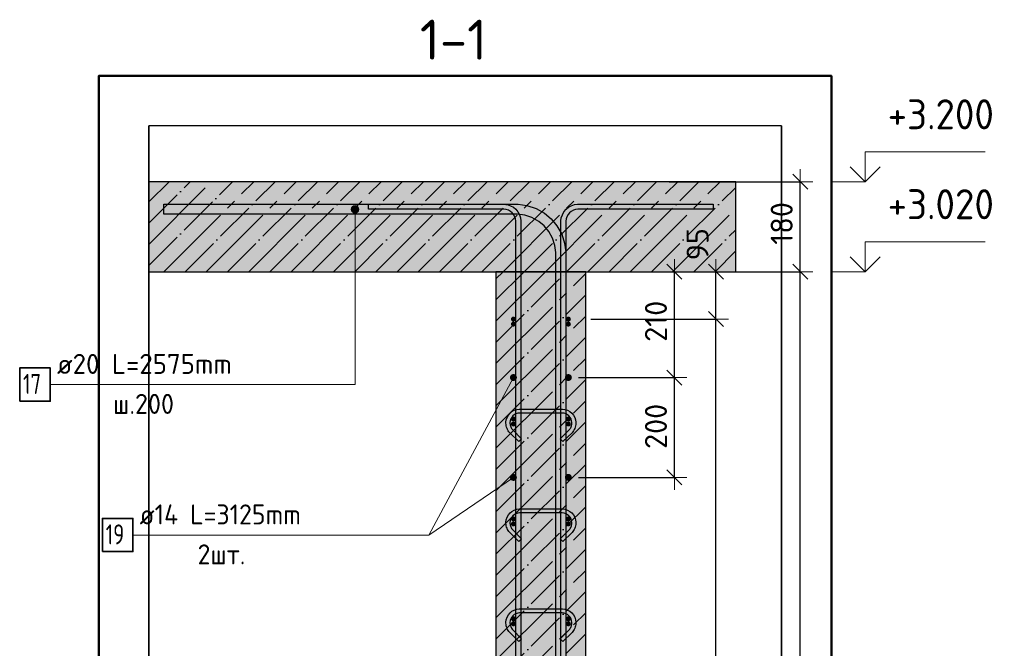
# Model space of a CAD drawing. Header units: millimetres. Extents: x -17997 to 37135, y 45383 to 72408.
# Tile 53 of 67: x 33250 to 35221, y 56557 to 57816. Entities that reach past the tile are written whole.
import ezdxf

# ---------------------------------------------------------------- set-up
doc = ezdxf.new("R2010")
doc.units = ezdxf.units.MM
doc.header["$PDMODE"] = 65
doc.linetypes.add('______11', pattern=[100, 80, -10, 0, -10])
doc.linetypes.add('______5', pattern=[220, 160, -20, 20, -20])
for name, color, linetype, lineweight in [('Standard', 7, 'Continuous', 25), ('Арм.стержн. Арматура края', 96, 'Continuous', 35), ('Арм.стержн. вертикальными 1', 22, 'Continuous', 35), ('Арм.стержн.горизонт. 1', 180, 'Continuous', 35), ('Арм.стержн.горизонт. 2', 202, 'Continuous', 35), ('Высотная отметки_ общее', 7, 'Continuous', 13), ('Размерная линия_ общее', 7, 'Continuous', 13)]:
    doc.layers.add(name, color=color, linetype=linetype, lineweight=lineweight)
doc.layers.add('Арм.стержн. вертикальными 2', color=7, linetype='Continuous', lineweight=35, true_color=0x006e00)
doc.layers.add('Арм.стержн.Стяжки', color=7, linetype='Continuous', lineweight=35, true_color=0x501e0f)
doc.styles.add('ISOCPEUR', font='ISOCPEUR')
doc.dimstyles.new('DIMSTYLE_3', dxfattribs={"dimtxt": 44, "dimasz": 50, "dimexe": 0, "dimexo": 0, "dimgap": 22, "dimtad": 2, "dimdec": 0, "dimrnd": 5, "dimzin": 12, "dimdsep": 46, "dimtxsty": 'ISOCPEUR', "dimblk1": 'ALL_ML_STRICH', "dimblk2": 'ALL_ML_STRICH', "dimsah": 1, "dimcen": 0, "dimclrd": 7, "dimclre": 256, "dimclrt": 7, "dimadec": 0, "dimazin": 0, "dimtfac": 1, "dimtdec": 0, "dimtix": 1, "dimtmove": 2, "dimatfit": 3, "dimfxl": 0, "dimtzin": 0, "dimlwd": 0, "dimlwe": -3, "dimarcsym": 0})

# ---------------------------------------------------------------- blocks, each defined once
blk = doc.blocks.new('ALL_ML_STRICH')
at = {"color": 0, "linetype": 'ByBlock', "lineweight": -2}
for p, q in [((0, -0.5), (0, 0.5)), ((-1, 0), (0.5, 0)), ((-0.3, -0.3), (0.3, 0.3))]:
    blk.add_line(p, q, dxfattribs=at)
blk = doc.blocks.new('*D77')
at = {"layer": 'DEFPOINTS', "color": 7, "linetype": 'Continuous', "lineweight": 13, "transparency": 33554687}
for p in [(34530, 57311.3), (34407.9, 54121.3), (34812, 54121.3)]:
    blk.add_point(p, dxfattribs=at)
at = {"layer": 'Размерная линия_ общее', "color": 253, "linetype": 'Continuous', "lineweight": -2, "true_color": 0xa0a0a0, "transparency": 33554687}
for p, q in [((34550, 57311.3), (34812, 57311.3)), ((34427.9, 54121.3), (34812, 54121.3))]:
    blk.add_line(p, q, dxfattribs=at)
at = {"layer": 'Размерная линия_ общее', "color": 7, "linetype": 'Continuous', "lineweight": -2, "transparency": 33554687}
blk.add_line((34812, 54121.3), (34812, 57311.3), dxfattribs=at)
at = {"layer": 'Размерная линия_ общее', "color": 7, "linetype": 'Continuous', "lineweight": 13, "transparency": 33554687, "xscale": 50, "yscale": 50, "zscale": 50}
for p, rotation in [((34812, 57311.3), 90), ((34812, 54121.3), 270)]:
    blk.add_blockref('ALL_ML_STRICH', p, dxfattribs=dict(at, rotation=rotation))
at = {"layer": 'Размерная линия_ общее', "color": 7, "linetype": 'Continuous', "lineweight": 13, "transparency": 33554687, "insert": (34775, 55722.9), "char_height": 44, "width": 176, "attachment_point": 5, "rotation": 90, "style": 'ISOCPEUR'}
blk.add_mtext('\\A1;{3190}', dxfattribs=at)
blk = doc.blocks.new('*D78')
at = {"layer": 'DEFPOINTS', "color": 7, "linetype": 'Continuous', "lineweight": 13, "transparency": 33554687}
for p in [(34530, 57491.3), (34530, 57311.3), (34812, 57311.3)]:
    blk.add_point(p, dxfattribs=at)
at = {"layer": 'Размерная линия_ общее', "color": 253, "linetype": 'Continuous', "lineweight": -2, "true_color": 0xa0a0a0, "transparency": 33554687}
for p, q in [((34550, 57491.3), (34812, 57491.3)), ((34550, 57311.3), (34812, 57311.3))]:
    blk.add_line(p, q, dxfattribs=at)
at = {"layer": 'Размерная линия_ общее', "color": 7, "linetype": 'Continuous', "lineweight": -2, "transparency": 33554687}
blk.add_line((34812, 57311.3), (34812, 57491.3), dxfattribs=at)
at = {"layer": 'Размерная линия_ общее', "color": 7, "linetype": 'Continuous', "lineweight": 13, "transparency": 33554687, "xscale": 50, "yscale": 50, "zscale": 50}
for p, rotation in [((34812, 57491.3), 90), ((34812, 57311.3), 270)]:
    blk.add_blockref('ALL_ML_STRICH', p, dxfattribs=dict(at, rotation=rotation))
at = {"layer": 'Размерная линия_ общее', "color": 7, "linetype": 'Continuous', "lineweight": 13, "transparency": 33554687, "insert": (34775, 57407.9), "char_height": 44, "width": 132, "attachment_point": 5, "rotation": 90, "style": 'ISOCPEUR'}
blk.add_mtext('\\A1;{180}', dxfattribs=at)
blk = doc.blocks.new('COMPLEX_ELEVATIONDIM_4')
at = {"layer": 'Высотная отметки_ общее', "color": 7, "linetype": 'Continuous', "lineweight": 13, "transparency": 33554687}
for p, q in [((34942, 57491.3), (34942, 57551.3)), ((34942, 57551.3), (35182, 57551.3)), ((34942, 57491.3), (34912, 57521.3)), ((34942, 57491.3), (34972, 57521.3)), ((34942, 57491.3), (34875.8, 57491.3)), ((34942, 57491.3), (34942, 57491.3)), ((34942, 57491.3), (34942, 57491.3)), ((34942, 57491.3), (34942, 57491.3)), ((34942, 57491.3), (34942, 57491.3)), ((34942, 57311.3), (34942, 57371.3)), ((34942, 57371.3), (35182, 57371.3)), ((34942, 57311.3), (34912, 57341.3)), ((34942, 57311.3), (34972, 57341.3)), ((34942, 57311.3), (34875.8, 57311.3)), ((34942, 57311.3), (34942, 57311.3)), ((34942, 57311.3), (34942, 57311.3)), ((34942, 57311.3), (34942, 57311.3)), ((34942, 57311.3), (34942, 57311.3))]:
    blk.add_line(p, q, dxfattribs=at)
at = {"layer": 'Высотная отметки_ общее', "color": 7, "linetype": 'Continuous', "lineweight": 13, "transparency": 33554687, "char_height": 60, "width": 256.287, "attachment_point": 7, "style": 'ISOCPEUR'}
for s, insert in [('\\W0.95;+3.200', (34987, 57596.3)), ('\\W0.95;+3.020', (34987, 57416.3))]:
    blk.add_mtext(s, dxfattribs=dict(at, insert=insert))
blk = doc.blocks.new('*D80')
at = {"layer": 'DEFPOINTS', "color": 7, "linetype": 'Continuous', "lineweight": 13, "transparency": 33554687}
for p in [(34348, 57099.4), (34348, 56899.4), (34560.3, 56899.4)]:
    blk.add_point(p, dxfattribs=at)
at = {"layer": 'Размерная линия_ общее', "color": 253, "linetype": 'Continuous', "lineweight": -2, "true_color": 0xa0a0a0, "transparency": 33554687}
for p, q in [((34368, 57099.4), (34560.3, 57099.4)), ((34368, 56899.4), (34560.3, 56899.4))]:
    blk.add_line(p, q, dxfattribs=at)
at = {"layer": 'Размерная линия_ общее', "color": 7, "linetype": 'Continuous', "lineweight": -2, "transparency": 33554687}
blk.add_line((34560.3, 56899.4), (34560.3, 57099.4), dxfattribs=at)
at = {"layer": 'Размерная линия_ общее', "color": 7, "linetype": 'Continuous', "lineweight": 13, "transparency": 33554687, "xscale": 50, "yscale": 50, "zscale": 50}
for p, rotation in [((34560.3, 57099.4), 90), ((34560.3, 56899.4), 270)]:
    blk.add_blockref('ALL_ML_STRICH', p, dxfattribs=dict(at, rotation=rotation))
at = {"layer": 'Размерная линия_ общее', "color": 7, "linetype": 'Continuous', "lineweight": 13, "transparency": 33554687, "insert": (34523.3, 57001.6), "char_height": 44, "width": 132, "attachment_point": 5, "rotation": 90, "style": 'ISOCPEUR'}
blk.add_mtext('\\A1;{200}', dxfattribs=at)
blk = doc.blocks.new('*D81')
at = {"layer": 'DEFPOINTS', "color": 7, "linetype": 'Continuous', "lineweight": 13, "transparency": 33554687}
for p in [(34383, 57311.3), (34348, 57099.4), (34560.3, 57099.4)]:
    blk.add_point(p, dxfattribs=at)
at = {"layer": 'Размерная линия_ общее', "color": 253, "linetype": 'Continuous', "lineweight": -2, "true_color": 0xa0a0a0, "transparency": 33554687}
for p, q in [((34403, 57311.3), (34560.3, 57311.3)), ((34368, 57099.4), (34560.3, 57099.4))]:
    blk.add_line(p, q, dxfattribs=at)
at = {"layer": 'Размерная линия_ общее', "color": 7, "linetype": 'Continuous', "lineweight": -2, "transparency": 33554687}
blk.add_line((34560.3, 57099.4), (34560.3, 57311.3), dxfattribs=at)
at = {"layer": 'Размерная линия_ общее', "color": 7, "linetype": 'Continuous', "lineweight": 13, "transparency": 33554687, "xscale": 50, "yscale": 50, "zscale": 50}
for p, rotation in [((34560.3, 57311.3), 90), ((34560.3, 57099.4), 270)]:
    blk.add_blockref('ALL_ML_STRICH', p, dxfattribs=dict(at, rotation=rotation))
at = {"layer": 'Размерная линия_ общее', "color": 7, "linetype": 'Continuous', "lineweight": 13, "transparency": 33554687, "insert": (34523.3, 57212), "char_height": 44, "width": 132, "attachment_point": 5, "rotation": 90, "style": 'ISOCPEUR'}
blk.add_mtext('\\A1;{210}', dxfattribs=at)
blk = doc.blocks.new('*D116')
at = {"layer": 'DEFPOINTS', "color": 7, "linetype": 'Continuous', "lineweight": 13, "transparency": 33554687}
for p in [(34372.9, 57216.3), (34372.9, 54216.3), (34643.3, 54216.3)]:
    blk.add_point(p, dxfattribs=at)
at = {"layer": 'Размерная линия_ общее', "color": 253, "linetype": 'Continuous', "lineweight": -2, "true_color": 0xa0a0a0, "transparency": 33554687}
for p, q in [((34392.9, 57216.3), (34643.3, 57216.3)), ((34392.9, 54216.3), (34643.3, 54216.3))]:
    blk.add_line(p, q, dxfattribs=at)
at = {"layer": 'Размерная линия_ общее', "color": 7, "linetype": 'Continuous', "lineweight": -2, "transparency": 33554687}
blk.add_line((34643.3, 54216.3), (34643.3, 57216.3), dxfattribs=at)
at = {"layer": 'Размерная линия_ общее', "color": 7, "linetype": 'Continuous', "lineweight": 13, "transparency": 33554687, "xscale": 50, "yscale": 50, "zscale": 50}
for p, rotation in [((34643.3, 57216.3), 90), ((34643.3, 54216.3), 270)]:
    blk.add_blockref('ALL_ML_STRICH', p, dxfattribs=dict(at, rotation=rotation))
at = {"layer": 'Размерная линия_ общее', "color": 7, "linetype": 'Continuous', "lineweight": 13, "transparency": 33554687, "insert": (34584.3, 55568.3), "char_height": 44, "width": 2.2, "attachment_point": 1, "rotation": 90, "line_spacing_factor": 0.60241, "style": 'ISOCPEUR'}
blk.add_mtext('\\W0.91;15х200=3000', dxfattribs=at)
blk = doc.blocks.new('*D117')
at = {"layer": 'DEFPOINTS', "color": 7, "linetype": 'Continuous', "lineweight": 13, "transparency": 33554687}
for p in [(34407.9, 57311.3), (34372.9, 57216.3), (34643.3, 57216.3)]:
    blk.add_point(p, dxfattribs=at)
at = {"layer": 'Размерная линия_ общее', "color": 253, "linetype": 'Continuous', "lineweight": -2, "true_color": 0xa0a0a0, "transparency": 33554687}
for p, q in [((34427.9, 57311.3), (34643.3, 57311.3)), ((34392.9, 57216.3), (34643.3, 57216.3))]:
    blk.add_line(p, q, dxfattribs=at)
at = {"layer": 'Размерная линия_ общее', "color": 7, "linetype": 'Continuous', "lineweight": -2, "transparency": 33554687}
blk.add_line((34643.3, 57216.3), (34643.3, 57311.3), dxfattribs=at)
at = {"layer": 'Размерная линия_ общее', "color": 7, "linetype": 'Continuous', "lineweight": 13, "transparency": 33554687, "xscale": 50, "yscale": 50, "zscale": 50}
for p, rotation in [((34643.3, 57311.3), 90), ((34643.3, 57216.3), 270)]:
    blk.add_blockref('ALL_ML_STRICH', p, dxfattribs=dict(at, rotation=rotation))
at = {"layer": 'Размерная линия_ общее', "color": 7, "linetype": 'Continuous', "lineweight": 13, "transparency": 33554687, "insert": (34606.6, 57366.3), "char_height": 44, "width": 88, "attachment_point": 5, "rotation": 90, "style": 'ISOCPEUR'}
blk.add_mtext('\\A1;{95}', dxfattribs=at)

msp = doc.modelspace()

# ---------------------------------------------------------------- hatches: boundary and pattern name
at = {"linetype": 'Continuous', "lineweight": -3, "transparency": 33554687}
msp.add_hatch(color=7, dxfattribs=at).paths.add_polyline_path([(34683, 57311.3), (34683, 57491.3), (33508.2, 57491.3), (33508.2, 57311.3)])
at = {"layer": 'Standard', "linetype": 'Continuous', "lineweight": -3, "transparency": 33554687}
msp.add_hatch(color=7, dxfattribs=at).paths.add_polyline_path([(34383, 57311.3), (34203, 57311.3), (34203, 54121.3), (34383, 54121.3)])
at = {"layer": 'Арм.стержн. Арматура края', "linetype": 'Continuous', "lineweight": 50, "transparency": 33554687}
for points in [[(34243, 57206.3), (34242.6, 57208.3), (34241.6, 57209.9), (34239.9, 57211), (34238, 57211.3), (34236.1, 57211), (34234.5, 57209.9), (34233.4, 57208.3), (34233, 57206.3), (34233.4, 57204.4), (34234.5, 57202.8), (34236.1, 57201.7), (34238, 57201.3), (34239.9, 57201.7), (34241.6, 57202.8), (34242.6, 57204.4)], [(34353, 57206.3), (34352.6, 57208.3), (34351.6, 57209.9), (34349.9, 57211), (34348, 57211.3), (34346.1, 57211), (34344.5, 57209.9), (34343.4, 57208.3), (34343, 57206.3), (34343.4, 57204.4), (34344.5, 57202.8), (34346.1, 57201.7), (34348, 57201.3), (34349.9, 57201.7), (34351.6, 57202.8), (34352.6, 57204.4)], [(34243, 57006.3), (34242.6, 57008.3), (34241.6, 57009.9), (34239.9, 57011), (34238, 57011.3), (34236.1, 57011), (34234.5, 57009.9), (34233.4, 57008.3), (34233, 57006.3), (34233.4, 57004.4), (34234.5, 57002.8), (34236.1, 57001.7), (34238, 57001.3), (34239.9, 57001.7), (34241.6, 57002.8), (34242.6, 57004.4)], [(34353, 57006.3), (34352.6, 57008.3), (34351.6, 57009.9), (34349.9, 57011), (34348, 57011.3), (34346.1, 57011), (34344.5, 57009.9), (34343.4, 57008.3), (34343, 57006.3), (34343.4, 57004.4), (34344.5, 57002.8), (34346.1, 57001.7), (34348, 57001.3), (34349.9, 57001.7), (34351.6, 57002.8), (34352.6, 57004.4)], [(34243, 56806.3), (34242.6, 56808.3), (34241.6, 56809.9), (34239.9, 56811), (34238, 56811.3), (34236.1, 56811), (34234.5, 56809.9), (34233.4, 56808.3), (34233, 56806.3), (34233.4, 56804.4), (34234.5, 56802.8), (34236.1, 56801.7), (34238, 56801.3), (34239.9, 56801.7), (34241.6, 56802.8), (34242.6, 56804.4)], [(34353, 56806.3), (34352.6, 56808.3), (34351.6, 56809.9), (34349.9, 56811), (34348, 56811.3), (34346.1, 56811), (34344.5, 56809.9), (34343.4, 56808.3), (34343, 56806.3), (34343.4, 56804.4), (34344.5, 56802.8), (34346.1, 56801.7), (34348, 56801.3), (34349.9, 56801.7), (34351.6, 56802.8), (34352.6, 56804.4)], [(34243, 56606.3), (34242.6, 56608.3), (34241.6, 56609.9), (34239.9, 56611), (34238, 56611.3), (34236.1, 56611), (34234.5, 56609.9), (34233.4, 56608.3), (34233, 56606.3), (34233.4, 56604.4), (34234.5, 56602.8), (34236.1, 56601.7), (34238, 56601.3), (34239.9, 56601.7), (34241.6, 56602.8), (34242.6, 56604.4)], [(34353, 56606.3), (34352.6, 56608.3), (34351.6, 56609.9), (34349.9, 56611), (34348, 56611.3), (34346.1, 56611), (34344.5, 56609.9), (34343.4, 56608.3), (34343, 56606.3), (34343.4, 56604.4), (34344.5, 56602.8), (34346.1, 56601.7), (34348, 56601.3), (34349.9, 56601.7), (34351.6, 56602.8), (34352.6, 56604.4)]]:
    msp.add_hatch(color=4, dxfattribs=at).paths.add_polyline_path(points)
at = {"layer": 'Арм.стержн. вертикальными 2', "linetype": 'Continuous', "lineweight": 13, "transparency": 33554687}
for points in [[(33913.6, 57436.3), (33928.6, 57436.3), (33927.6, 57440.1)], [(33913.6, 57436.3), (33927.6, 57440.1), (33914.7, 57440.1)], [(33914.7, 57432.6), (33928.6, 57436.3), (33913.6, 57436.3)], [(33914.7, 57440.1), (33927.6, 57440.1), (33924.9, 57442.8)], [(33914.7, 57440.1), (33924.9, 57442.8), (33917.4, 57442.8)], [(33914.7, 57432.6), (33927.6, 57432.6), (33928.6, 57436.3)], [(33917.4, 57429.9), (33927.6, 57432.6), (33914.7, 57432.6)], [(33917.4, 57442.8), (33924.9, 57442.8), (33921.1, 57443.8)], [(33917.4, 57429.9), (33924.9, 57429.9), (33927.6, 57432.6)], [(33924.9, 57429.9), (33917.4, 57429.9), (33921.1, 57428.8)]]:
    msp.add_hatch(color=7, dxfattribs=at).paths.add_polyline_path(points)
at = {"layer": 'Арм.стержн.горизонт. 1', "linetype": 'Continuous', "lineweight": 50, "transparency": 33554687}
for points in [[(34243, 57216.3), (34242.6, 57218.3), (34241.6, 57219.9), (34239.9, 57221), (34238, 57221.3), (34236.1, 57221), (34234.5, 57219.9), (34233.4, 57218.3), (34233, 57216.3), (34233.4, 57214.4), (34234.5, 57212.8), (34236.1, 57211.7), (34238, 57211.3), (34239.9, 57211.7), (34241.6, 57212.8), (34242.6, 57214.4)], [(34353, 57216.3), (34352.6, 57218.3), (34351.6, 57219.9), (34349.9, 57221), (34348, 57221.3), (34346.1, 57221), (34344.5, 57219.9), (34343.4, 57218.3), (34343, 57216.3), (34343.4, 57214.4), (34344.5, 57212.8), (34346.1, 57211.7), (34348, 57211.3), (34349.9, 57211.7), (34351.6, 57212.8), (34352.6, 57214.4)], [(34243, 57016.3), (34242.6, 57018.3), (34241.6, 57019.9), (34239.9, 57021), (34238, 57021.3), (34236.1, 57021), (34234.5, 57019.9), (34233.4, 57018.3), (34233, 57016.3), (34233.4, 57014.4), (34234.5, 57012.8), (34236.1, 57011.7), (34238, 57011.3), (34239.9, 57011.7), (34241.6, 57012.8), (34242.6, 57014.4)], [(34353, 57016.3), (34352.6, 57018.3), (34351.6, 57019.9), (34349.9, 57021), (34348, 57021.3), (34346.1, 57021), (34344.5, 57019.9), (34343.4, 57018.3), (34343, 57016.3), (34343.4, 57014.4), (34344.5, 57012.8), (34346.1, 57011.7), (34348, 57011.3), (34349.9, 57011.7), (34351.6, 57012.8), (34352.6, 57014.4)], [(34243, 56816.3), (34242.6, 56818.3), (34241.6, 56819.9), (34239.9, 56821), (34238, 56821.3), (34236.1, 56821), (34234.5, 56819.9), (34233.4, 56818.3), (34233, 56816.3), (34233.4, 56814.4), (34234.5, 56812.8), (34236.1, 56811.7), (34238, 56811.3), (34239.9, 56811.7), (34241.6, 56812.8), (34242.6, 56814.4)], [(34353, 56816.3), (34352.6, 56818.3), (34351.6, 56819.9), (34349.9, 56821), (34348, 56821.3), (34346.1, 56821), (34344.5, 56819.9), (34343.4, 56818.3), (34343, 56816.3), (34343.4, 56814.4), (34344.5, 56812.8), (34346.1, 56811.7), (34348, 56811.3), (34349.9, 56811.7), (34351.6, 56812.8), (34352.6, 56814.4)], [(34243, 56616.3), (34242.6, 56618.3), (34241.6, 56619.9), (34239.9, 56621), (34238, 56621.3), (34236.1, 56621), (34234.5, 56619.9), (34233.4, 56618.3), (34233, 56616.3), (34233.4, 56614.4), (34234.5, 56612.8), (34236.1, 56611.7), (34238, 56611.3), (34239.9, 56611.7), (34241.6, 56612.8), (34242.6, 56614.4)], [(34353, 56616.3), (34352.6, 56618.3), (34351.6, 56619.9), (34349.9, 56621), (34348, 56621.3), (34346.1, 56621), (34344.5, 56619.9), (34343.4, 56618.3), (34343, 56616.3), (34343.4, 56614.4), (34344.5, 56612.8), (34346.1, 56611.7), (34348, 56611.3), (34349.9, 56611.7), (34351.6, 56612.8), (34352.6, 56614.4)]]:
    msp.add_hatch(color=4, dxfattribs=at).paths.add_polyline_path(points)
at = {"layer": 'Арм.стержн.горизонт. 2', "linetype": 'Continuous', "lineweight": 50, "transparency": 33554687}
for points in [[(34245, 57099.4), (34244.5, 57102.1), (34243, 57104.4), (34240.7, 57105.9), (34238, 57106.4), (34235.3, 57105.9), (34233.1, 57104.4), (34231.6, 57102.1), (34231, 57099.4), (34231.6, 57096.7), (34233.1, 57094.5), (34235.3, 57092.9), (34238, 57092.4), (34240.7, 57092.9), (34243, 57094.5), (34244.5, 57096.7)], [(34355, 57099.4), (34354.5, 57102.1), (34353, 57104.4), (34350.7, 57105.9), (34348, 57106.4), (34345.3, 57105.9), (34343.1, 57104.4), (34341.6, 57102.1), (34341, 57099.4), (34341.6, 57096.7), (34343.1, 57094.5), (34345.3, 57092.9), (34348, 57092.4), (34350.7, 57092.9), (34353, 57094.5), (34354.5, 57096.7)], [(34245, 56899.4), (34244.5, 56902.1), (34243, 56904.4), (34240.7, 56905.9), (34238, 56906.4), (34235.3, 56905.9), (34233.1, 56904.4), (34231.6, 56902.1), (34231, 56899.4), (34231.6, 56896.7), (34233.1, 56894.5), (34235.3, 56892.9), (34238, 56892.4), (34240.7, 56892.9), (34243, 56894.5), (34244.5, 56896.7)], [(34355, 56899.4), (34354.5, 56902.1), (34353, 56904.4), (34350.7, 56905.9), (34348, 56906.4), (34345.3, 56905.9), (34343.1, 56904.4), (34341.6, 56902.1), (34341, 56899.4), (34341.6, 56896.7), (34343.1, 56894.5), (34345.3, 56892.9), (34348, 56892.4), (34350.7, 56892.9), (34353, 56894.5), (34354.5, 56896.7)]]:
    msp.add_hatch(color=7, dxfattribs=at).paths.add_polyline_path(points)

# ---------------------------------------------------------------- linework, layer by layer
at = {"color": 7, "linetype": 'Continuous', "lineweight": 25, "transparency": 33554687}
for p, q in [((33508.2, 57261.3), (33508.2, 57541.3)), ((34683, 57491.3), (33508.2, 57491.3)), ((34683, 57311.3), (34683, 57491.3)), ((33508.2, 57311.3), (34203, 57311.3)), ((34203, 57311.3), (34383, 57311.3)), ((34383, 57311.3), (34683, 57311.3))]:
    msp.add_line(p, q, dxfattribs=at)
at = {"color": 7, "linetype": '______11', "lineweight": -3, "transparency": 33554687}
for p, q in [((33508.2, 57408.4), (33591.2, 57491.3)), ((33508.2, 57323.5), (33676, 57491.3)), ((33580.9, 57311.3), (33760.9, 57491.3)), ((33665.8, 57311.3), (33845.8, 57491.3)), ((33750.6, 57311.3), (33930.6, 57491.3)), ((33835.5, 57311.3), (34015.5, 57491.3)), ((33920.3, 57311.3), (34100.3, 57491.3)), ((34005.2, 57311.3), (34185.2, 57491.3)), ((34090, 57311.3), (34270, 57491.3)), ((34174.9, 57311.3), (34354.9, 57491.3)), ((34259.7, 57311.3), (34439.7, 57491.3)), ((34344.6, 57311.3), (34524.6, 57491.3)), ((34429.4, 57311.3), (34609.4, 57491.3)), ((34514.3, 57311.3), (34683, 57480.1)), ((34599.1, 57311.3), (34683, 57395.2))]:
    msp.add_line(p, q, dxfattribs=at)
at = {"color": 7, "linetype": '______5', "lineweight": -3, "transparency": 33554687}
for p, q in [((33508.2, 57450.8), (33548.8, 57491.3)), ((33508.2, 57366), (33633.6, 57491.3)), ((33538.5, 57311.3), (33718.5, 57491.3)), ((33623.3, 57311.3), (33803.3, 57491.3)), ((33708.2, 57311.3), (33888.2, 57491.3)), ((33793, 57311.3), (33973, 57491.3)), ((33877.9, 57311.3), (34057.9, 57491.3)), ((33962.7, 57311.3), (34142.7, 57491.3)), ((34047.6, 57311.3), (34227.6, 57491.3)), ((34132.4, 57311.3), (34312.4, 57491.3)), ((34217.3, 57311.3), (34397.3, 57491.3)), ((34302.1, 57311.3), (34482.1, 57491.3)), ((34387, 57311.3), (34567, 57491.3)), ((34471.9, 57311.3), (34651.9, 57491.3)), ((34556.7, 57311.3), (34683, 57437.7)), ((34641.6, 57311.3), (34683, 57352.8))]:
    msp.add_line(p, q, dxfattribs=at)
at = {"layer": 'Standard', "color": 52, "linetype": 'Continuous', "lineweight": -3, "transparency": 33554687}
for p, q in [((34774.5, 57603.2), (33508.2, 57603.2)), ((34774.5, 57603.2), (33508.2, 57603.2)), ((33508.2, 57603.2), (33508.2, 53913.2)), ((33508.2, 53913.2), (33508.2, 57603.2)), ((34774.5, 57603.2), (34774.5, 53913.2)), ((34774.5, 53913.2), (34774.5, 57603.2))]:
    msp.add_line(p, q, dxfattribs=at)
at = {"layer": 'Standard', "color": 7, "linetype": '______11', "lineweight": -3, "transparency": 33554687}
for p, q in [((34203, 57169.8), (34344.6, 57311.3)), ((34203, 57254.6), (34259.7, 57311.3)), ((34203, 57084.9), (34383, 57264.9)), ((34203, 57000.1), (34383, 57180.1)), ((34203, 56915.2), (34383, 57095.2)), ((34203, 56830.4), (34383, 57010.4)), ((34203, 56745.5), (34383, 56925.5)), ((34203, 56660.7), (34383, 56840.7)), ((34203, 56575.8), (34383, 56755.8)), ((34203, 56491), (34383, 56671)), ((34203, 56406.1), (34383, 56586.1))]:
    msp.add_line(p, q, dxfattribs=at)
at = {"layer": 'Standard', "color": 7, "linetype": '______5', "lineweight": -3, "transparency": 33554687}
for p, q in [((34203, 57212.2), (34302.1, 57311.3)), ((34203, 57297.1), (34217.3, 57311.3)), ((34203, 57127.4), (34383, 57307.4)), ((34203, 57042.5), (34383, 57222.5)), ((34203, 56957.7), (34383, 57137.7)), ((34203, 56872.8), (34383, 57052.8)), ((34203, 56787.9), (34383, 56967.9)), ((34203, 56703.1), (34383, 56883.1)), ((34203, 56618.2), (34383, 56798.2)), ((34203, 56533.4), (34383, 56713.4)), ((34203, 56448.5), (34383, 56628.5))]:
    msp.add_line(p, q, dxfattribs=at)
at = {"layer": 'Standard', "color": 7, "linetype": 'Continuous', "lineweight": 25, "transparency": 33554687}
for p, q in [((34383, 57311.3), (34203, 57311.3)), ((34203, 57311.3), (34203, 54121.3)), ((34383, 54121.3), (34383, 57311.3))]:
    msp.add_line(p, q, dxfattribs=at)
at = {"layer": 'Standard', "color": 7, "linetype": 'Continuous', "lineweight": 13, "transparency": 33554687}
msp.add_line((34238, 57099.4), (34068.6, 56784.1), dxfattribs=at)
at = {"layer": 'Standard', "color": 7, "linetype": 'Continuous', "lineweight": 50, "transparency": 33554687}
msp.add_lwpolyline([(33408.2, 53813.2), (34874.5, 53813.2), (34874.5, 57703.2), (33408.2, 57703.2), (33408.2, 53813.2)], dxfattribs=at)
at = {"layer": 'Арм.стержн. вертикальными 1', "color": 4, "linetype": 'Continuous', "lineweight": 25, "transparency": 33554687}
for points in [[(34243, 54121.3), (34243, 57412.3), (34242.4, 57416.8), (34240.9, 57421.4), (34238.5, 57425.6), (34235.7, 57429), (34232.3, 57431.9), (34228.1, 57434.2), (34223.5, 57435.7), (34219, 57436.3), (33948, 57436.3), (33948, 57446.3), (34219.7, 57446.3), (34225.8, 57445.5), (34232.1, 57443.4), (34238, 57440.1), (34242.8, 57436.1), (34246.8, 57431.3), (34250.1, 57425.4), (34252.2, 57419.1), (34253, 57413), (34253, 54121.3), (34243, 54121.3)], [(34243, 54121.3), (34243, 57412.3), (34242.4, 57416.8), (34240.9, 57421.4), (34238.5, 57425.6), (34235.7, 57429), (34232.3, 57431.9), (34228.1, 57434.2), (34223.5, 57435.7), (34219, 57436.3), (33948, 57436.3), (33948, 57446.3), (34219.7, 57446.3), (34225.8, 57445.5), (34232.1, 57443.4), (34238, 57440.1), (34242.8, 57436.1), (34246.8, 57431.3), (34250.1, 57425.4), (34252.2, 57419.1), (34253, 57413), (34253, 54121.3), (34243, 54121.3)], [(34333, 54121.3), (34333, 57413), (34333.9, 57419.1), (34336, 57425.4), (34339.2, 57431.3), (34343.3, 57436.1), (34348.1, 57440.1), (34353.9, 57443.4), (34360.3, 57445.5), (34366.4, 57446.3), (34638, 57446.3), (34638, 57436.3), (34367.1, 57436.3), (34362.5, 57435.7), (34358, 57434.2), (34353.8, 57431.9), (34350.4, 57429), (34347.5, 57425.6), (34345.2, 57421.4), (34343.7, 57416.8), (34343, 57412.3), (34343, 54121.3), (34333, 54121.3)], [(34333, 54121.3), (34333, 57413), (34333.9, 57419.1), (34336, 57425.4), (34339.2, 57431.3), (34343.3, 57436.1), (34348.1, 57440.1), (34353.9, 57443.4), (34360.3, 57445.5), (34366.4, 57446.3), (34638, 57446.3), (34638, 57436.3), (34367.1, 57436.3), (34362.5, 57435.7), (34358, 57434.2), (34353.8, 57431.9), (34350.4, 57429), (34347.5, 57425.6), (34345.2, 57421.4), (34343.7, 57416.8), (34343, 57412.3), (34343, 54121.3), (34333, 54121.3)]]:
    msp.add_lwpolyline(points, dxfattribs=at)
at = {"layer": 'Арм.стержн. вертикальными 2', "color": 7, "linetype": 'Continuous', "lineweight": 13, "transparency": 33554687}
for p, q in [((33913.6, 57436.3), (33913.6, 57436.3)), ((33921.1, 57443.8), (33921.1, 57443.8)), ((33921.1, 57085.3), (33921.1, 57436.3)), ((33921.1, 57428.8), (33921.1, 57428.8)), ((33928.6, 57436.3), (33928.6, 57436.3)), ((33311.1, 57085.3), (33921.1, 57085.3))]:
    msp.add_line(p, q, dxfattribs=at)
at = {"layer": 'Арм.стержн. вертикальными 2', "color": 7, "linetype": 'Continuous', "lineweight": 25, "transparency": 33554687}
msp.add_lwpolyline([(34323, 55636.3), (34323, 57349.6), (34321, 57363.9), (34316.2, 57378.5), (34308.7, 57392), (34299.6, 57402.9), (34288.6, 57412), (34275.2, 57419.5), (34260.6, 57424.3), (34246.3, 57426.3), (33538, 57426.3), (33538, 57446.3), (34247.6, 57446.3), (34265.2, 57443.9), (34283.3, 57437.9), (34300, 57428.6), (34313.8, 57417.1), (34325.2, 57403.3), (34334.6, 57386.6), (34340.6, 57368.5), (34343, 57351), (34343, 55636.3), (34323, 55636.3)], dxfattribs=at)
msp.add_lwpolyline([(34323, 55636.3), (34323, 57349.6), (34321, 57363.9), (34316.2, 57378.5), (34308.7, 57392), (34299.6, 57402.9), (34288.6, 57412), (34275.2, 57419.5), (34260.6, 57424.3), (34246.3, 57426.3), (33538, 57426.3), (33538, 57446.3), (34247.6, 57446.3), (34265.2, 57443.9), (34283.3, 57437.9), (34300, 57428.6), (34313.8, 57417.1), (34325.2, 57403.3), (34334.6, 57386.6), (34340.6, 57368.5), (34343, 57351), (34343, 55636.3), (34323, 55636.3)], dxfattribs=at)
at = {"layer": 'Арм.стержн. вертикальными 2', "color": 7, "linetype": 'Continuous', "lineweight": 35, "transparency": 33554687}
msp.add_lwpolyline([(33249.8, 57052), (33311.1, 57052), (33311.1, 57118.6), (33249.8, 57118.6), (33249.8, 57052)], dxfattribs=at)
at = {"layer": 'Арм.стержн. вертикальными 2', "color": 7, "linetype": 'Continuous', "lineweight": 13, "transparency": 33554687}
msp.add_circle((33921.1, 57436.3), 7.5, dxfattribs=at)
at = {"layer": 'Арм.стержн.горизонт. 1', "color": 52, "linetype": 'Continuous', "lineweight": 25, "transparency": 33554687}
for p, q in [((34203, 57311.3), (34203, 57311.3)), ((34383, 57311.3), (34383, 57311.3))]:
    msp.add_line(p, q, dxfattribs=at)
at = {"layer": 'Арм.стержн.горизонт. 2', "color": 7, "linetype": 'Continuous', "lineweight": 13, "transparency": 33554687}
for p, q in [((34068.6, 56784.1), (34238, 56899.4)), ((33476.6, 56784.1), (34068.6, 56784.1))]:
    msp.add_line(p, q, dxfattribs=at)
at = {"layer": 'Арм.стержн.горизонт. 2', "color": 7, "linetype": 'Continuous', "lineweight": 35, "transparency": 33554687}
msp.add_lwpolyline([(33415.3, 56750.8), (33476.6, 56750.8), (33476.6, 56817.4), (33415.3, 56817.4), (33415.3, 56750.8)], dxfattribs=at)
at = {"layer": 'Арм.стержн.Стяжки', "color": 40, "linetype": 'Continuous', "lineweight": 25, "transparency": 33554687}
for points in [[(34248.8, 56971), (34230.8, 56989), (34229.1, 56990.9), (34227.6, 56993), (34226.2, 56995.3), (34225.2, 56997.6), (34224.3, 57000.1), (34223.6, 57002.6), (34223.2, 57005.2), (34223, 57007.7), (34223, 57009.7), (34223.7, 57014.5), (34225.4, 57019.6), (34228, 57024.3), (34231.2, 57028.2), (34235.1, 57031.4), (34239.7, 57034), (34244.8, 57035.7), (34249.7, 57036.3), (34336.3, 57036.3), (34341.2, 57035.7), (34346.3, 57034), (34351, 57031.4), (34354.8, 57028.2), (34358.1, 57024.3), (34360.7, 57019.6), (34362.3, 57014.5), (34363, 57009.7), (34363, 57007.7), (34362.8, 57005.2), (34362.4, 57002.6), (34361.8, 57000.1), (34360.9, 56997.6), (34359.8, 56995.3), (34358.5, 56993), (34357, 56990.9), (34355.3, 56989), (34337.2, 56971), (34331.6, 56976.6), (34349.4, 56994.5), (34350.7, 56995.9), (34351.8, 56997.4), (34352.7, 56999), (34353.5, 57000.7), (34354.1, 57002.4), (34354.6, 57004.2), (34354.9, 57006.1), (34355, 57008), (34355, 57009.1), (34354.5, 57012.7), (34353.3, 57016.4), (34351.4, 57019.7), (34349.2, 57022.5), (34346.4, 57024.8), (34343.1, 57026.6), (34339.4, 57027.8), (34335.8, 57028.3), (34250.3, 57028.3), (34246.6, 57027.8), (34243, 57026.6), (34239.6, 57024.8), (34236.9, 57022.5), (34234.6, 57019.7), (34232.7, 57016.4), (34231.5, 57012.7), (34231, 57009.1), (34231, 57008), (34231.2, 57006.1), (34231.5, 57004.2), (34231.9, 57002.4), (34232.6, 57000.7), (34233.3, 56999), (34234.3, 56997.4), (34235.4, 56995.9), (34236.6, 56994.5), (34254.5, 56976.6), (34248.8, 56971)], [(34248.8, 56771), (34230.8, 56789), (34229.1, 56790.9), (34227.6, 56793), (34226.2, 56795.3), (34225.2, 56797.6), (34224.3, 56800.1), (34223.6, 56802.6), (34223.2, 56805.2), (34223, 56807.7), (34223, 56809.7), (34223.7, 56814.5), (34225.4, 56819.6), (34228, 56824.3), (34231.2, 56828.2), (34235.1, 56831.4), (34239.7, 56834), (34244.8, 56835.7), (34249.7, 56836.3), (34336.3, 56836.3), (34341.2, 56835.7), (34346.3, 56834), (34351, 56831.4), (34354.8, 56828.2), (34358.1, 56824.3), (34360.7, 56819.6), (34362.3, 56814.5), (34363, 56809.7), (34363, 56807.7), (34362.8, 56805.2), (34362.4, 56802.6), (34361.8, 56800.1), (34360.9, 56797.6), (34359.8, 56795.3), (34358.5, 56793), (34357, 56790.9), (34355.3, 56789), (34337.2, 56771), (34331.6, 56776.6), (34349.4, 56794.5), (34350.7, 56795.9), (34351.8, 56797.4), (34352.7, 56799), (34353.5, 56800.7), (34354.1, 56802.4), (34354.6, 56804.2), (34354.9, 56806.1), (34355, 56808), (34355, 56809.1), (34354.5, 56812.7), (34353.3, 56816.4), (34351.4, 56819.7), (34349.2, 56822.5), (34346.4, 56824.8), (34343.1, 56826.6), (34339.4, 56827.8), (34335.8, 56828.3), (34250.3, 56828.3), (34246.6, 56827.8), (34243, 56826.6), (34239.6, 56824.8), (34236.9, 56822.5), (34234.6, 56819.7), (34232.7, 56816.4), (34231.5, 56812.7), (34231, 56809.1), (34231, 56808), (34231.2, 56806.1), (34231.5, 56804.2), (34231.9, 56802.4), (34232.6, 56800.7), (34233.3, 56799), (34234.3, 56797.4), (34235.4, 56795.9), (34236.6, 56794.5), (34254.5, 56776.6), (34248.8, 56771)], [(34248.8, 56571), (34230.8, 56589), (34229.1, 56590.9), (34227.6, 56593), (34226.2, 56595.3), (34225.2, 56597.6), (34224.3, 56600.1), (34223.6, 56602.6), (34223.2, 56605.2), (34223, 56607.7), (34223, 56609.7), (34223.7, 56614.5), (34225.4, 56619.6), (34228, 56624.3), (34231.2, 56628.2), (34235.1, 56631.4), (34239.7, 56634), (34244.8, 56635.7), (34249.7, 56636.3), (34336.3, 56636.3), (34341.2, 56635.7), (34346.3, 56634), (34351, 56631.4), (34354.8, 56628.2), (34358.1, 56624.3), (34360.7, 56619.6), (34362.3, 56614.5), (34363, 56609.7), (34363, 56607.7), (34362.8, 56605.2), (34362.4, 56602.6), (34361.8, 56600.1), (34360.9, 56597.6), (34359.8, 56595.3), (34358.5, 56593), (34357, 56590.9), (34355.3, 56589), (34337.2, 56571), (34331.6, 56576.6), (34349.4, 56594.5), (34350.7, 56595.9), (34351.8, 56597.4), (34352.7, 56599), (34353.5, 56600.7), (34354.1, 56602.4), (34354.6, 56604.2), (34354.9, 56606.1), (34355, 56608), (34355, 56609.1), (34354.5, 56612.7), (34353.3, 56616.4), (34351.4, 56619.7), (34349.2, 56622.5), (34346.4, 56624.8), (34343.1, 56626.6), (34339.4, 56627.8), (34335.8, 56628.3), (34250.3, 56628.3), (34246.6, 56627.8), (34243, 56626.6), (34239.6, 56624.8), (34236.9, 56622.5), (34234.6, 56619.7), (34232.7, 56616.4), (34231.5, 56612.7), (34231, 56609.1), (34231, 56608), (34231.2, 56606.1), (34231.5, 56604.2), (34231.9, 56602.4), (34232.6, 56600.7), (34233.3, 56599), (34234.3, 56597.4), (34235.4, 56595.9), (34236.6, 56594.5), (34254.5, 56576.6), (34248.8, 56571)]]:
    msp.add_lwpolyline(points, dxfattribs=at)

# ---------------------------------------------------------------- block references
at = {"layer": 'Высотная отметки_ общее', "color": 7, "linetype": 'Continuous', "lineweight": 13, "transparency": 33554687}
msp.add_blockref('COMPLEX_ELEVATIONDIM_4', (0, 0), dxfattribs=at)

# ---------------------------------------------------------------- texts
at = {"layer": 'Standard', "color": 7, "linetype": 'Continuous', "lineweight": 13, "transparency": 33554687, "insert": (34050.8, 57775.7), "char_height": 80, "width": 165.565, "attachment_point": 4, "style": 'ISOCPEUR'}
msp.add_mtext('\\A1;{\\fISOCPEUR|i0|b0;\\H80.000000;\\W1.000000;\\C7;1-1}\\P', dxfattribs=at)
at = {"layer": 'Арм.стержн. вертикальными 2', "color": 7, "linetype": 'Continuous', "lineweight": 25, "transparency": 33554687, "char_height": 40, "attachment_point": 7, "style": 'ISOCPEUR'}
for s, insert, width in [('\\W0.98;ø20 L=2575mm ', (33324.5, 57106.6), 399.393), ('\\W0.75;17', (33256.5, 57066.6), 62.971), ('\\W0.95;ш.200 ', (33436.5, 57026.6), 174.933)]:
    msp.add_mtext(s, dxfattribs=dict(at, insert=insert, width=width))
at = {"layer": 'Арм.стержн.горизонт. 2', "color": 7, "linetype": 'Continuous', "lineweight": 25, "transparency": 33554687, "char_height": 40, "attachment_point": 7, "style": 'ISOCPEUR'}
for s, insert, width in [('\\W0.94;ø14 L=3125mm ', (33489.9, 56805.4), 386.635), ('\\W0.75;19', (33421.9, 56765.4), 62.971), ('\\W0.94;2шт. ', (33605.9, 56725.4), 154.838)]:
    msp.add_mtext(s, dxfattribs=dict(at, insert=insert, width=width))

# ---------------------------------------------------------------- dimensions: what is measured, and where the dimension line sits
at = {"layer": 'Размерная линия_ общее', "color": 7, "linetype": 'Continuous', "lineweight": 13, "transparency": 33554687}
for base, p1, p2, picture, middle in [((34812, 57491.3), (34550, 57311.3), (34550, 57491.3), '*D78', (34775, 57407.9)), ((34643.3, 57311.3), (34392.9, 57216.3), (34427.9, 57311.3), '*D117', (34606.6, 57366.3)), ((34560.3, 57311.3), (34368, 57099.4), (34403, 57311.3), '*D81', (34523.3, 57212)), ((34812, 57311.3), (34427.9, 54121.3), (34550, 57311.3), '*D77', (34775, 55722.9)), ((34560.3, 57099.4), (34368, 56899.4), (34368, 57099.4), '*D80', (34523.3, 57001.6))]:
    dim = msp.add_linear_dim(base=base, p1=p1, p2=p2, angle=90, dimstyle='DIMSTYLE_3', override={"dimpost": '<>', "dimclrd": 7, "dimclre": 253, "dimclrt": 7, "dimlwd": 0, "dimlwe": 65533}, dxfattribs=at)
    dim.commit()
    dim.dimension.update_dxf_attribs({"geometry": picture, "text_midpoint": middle, "dimtype": 160})
dim = msp.add_linear_dim(base=(34643.3, 57216.3), p1=(34392.9, 54216.3), p2=(34392.9, 57216.3), angle=90, text='\\W0.91;15х200=3000', dimstyle='DIMSTYLE_3', override={"dimpost": '<>', "dimclrd": 7, "dimclre": 253, "dimclrt": 7, "dimlwd": 0, "dimlwe": 65533}, dxfattribs=at)
dim.commit()
dim.dimension.update_dxf_attribs({"geometry": '*D116', "text_midpoint": (34621.3, 55716.3), "dimtype": 160})

doc.saveas('drawing.dxf')
